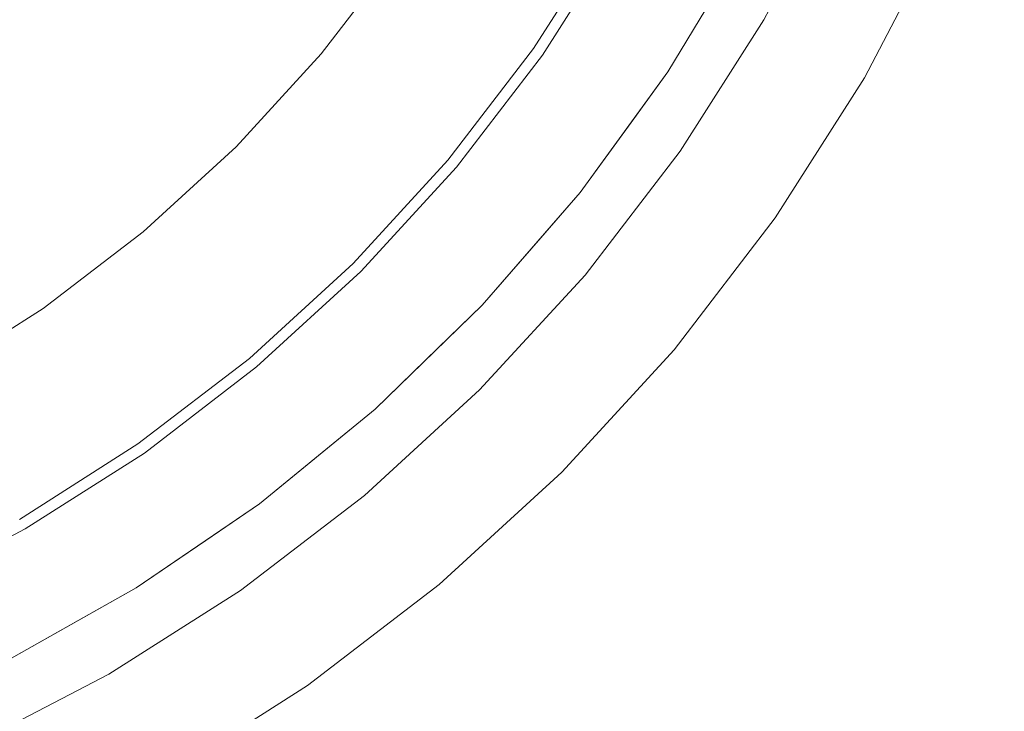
# Model space of a CAD drawing. Header units: millimetres. Extents: x -270 to 270, y -255 to 255.
# Tile 33 of 39: x 89 to 199, y -167 to -90. Entities that reach past the tile are written whole.
import ezdxf

# ---------------------------------------------------------------- set-up
doc = ezdxf.new("R2010")
doc.units = ezdxf.units.MM
doc.layers.add('LUCIDO_1', color=1, linetype='Continuous', lineweight=20, true_color=0xff0000)
doc.layers.add('Nessuna', color=7, linetype='Continuous', lineweight=9)

# ---------------------------------------------------------------- blocks, each defined once
blk = doc.blocks.new('Group')
at = {"layer": 'Nessuna', "color": 140, "linetype": 'Continuous', "lineweight": 9, "true_color": 0x00aaff, "transparency": 33554687}
for points, invisible_edges in [([(270, -255, 29.65), (270, 255, 29.65), (193.89, 10.96, 29.65), (193.38, -2.07, 29.65)], 10), ([(193.38, -2.07, 29.65), (191.47, -18.65, 29.65), (270, -255, 29.65)], 10), ([(155.85, -80.66, -80.31), (147.35, -94, -80.31), (40.75, -19.35, -89.65), (43.14, -15.59, -89.65)], 10), ([(270, -255, 29.65), (191.47, -18.65, 29.65), (188.15, -35.01, 29.65)], 9), ([(147.35, -94, -80.31), (137.73, -106.54, -80.31), (38.03, -22.89, -89.65), (40.75, -19.35, -89.65)], 10), ([(40.75, -19.35, -69.61), (38.03, -22.89, -69.61), (122.62, -93.86, -61.55), (131.19, -82.68, -61.55)], 10), ([(137.73, -106.54, -80.31), (127.05, -118.2, -80.31), (35.02, -26.17, -89.65), (38.03, -22.89, -89.65)], 10), ([(38.03, -22.89, -69.61), (35.02, -26.17, -69.61), (113.1, -104.25, -61.55), (122.62, -93.86, -61.55)], 10), ([(127.05, -118.2, -80.31), (115.39, -128.88, -80.31), (31.74, -29.19, -89.65), (35.02, -26.17, -89.65)], 10), ([(35.02, -26.17, -69.61), (31.74, -29.19, -69.61), (102.71, -113.77, -61.55), (113.1, -104.25, -61.55)], 10), ([(115.39, -128.88, -80.31), (102.85, -138.51, -80.31), (28.2, -31.9, -89.65), (31.74, -29.19, -89.65)], 10), ([(31.74, -29.19, -69.61), (28.2, -31.9, -69.61), (91.53, -122.35, -61.55), (102.71, -113.77, -61.55)], 10), ([(102.85, -138.51, -80.31), (89.51, -147, -80.31), (24.44, -34.3, -89.65), (28.2, -31.9, -89.65)], 10), ([(28.2, -31.9, -69.61), (24.44, -34.3, -69.61), (79.65, -129.92, -61.55), (91.53, -122.35, -61.55)], 10), ([(89.51, -147, -80.31), (75.49, -154.3, -80.31), (20.49, -36.35, -89.65), (24.44, -34.3, -89.65)], 10), ([(188.15, -35.01, 29.65), (183.44, -51.03, 29.65), (270, -255, 29.65)], 10), ([(270, -255, 29.65), (183.44, -51.03, 29.65), (177.37, -66.59, 29.65)], 9), ([(258, -243, 17.65), (191.93, -80.06, 17.65), (199.04, -62.89, 17.65)], 9), ([(270, -255, 29.65), (177.37, -66.59, 29.65), (170, -81.57, 29.65)], 9), ([(191.93, -80.06, 17.65), (183.35, -96.54, 17.65), (172.09, -90.04, -60.35), (180.15, -74.56, -60.35)], 10), ([(149.52, -77.01, -56.4), (141.37, -89.81, -56.4), (142.37, -90.51, -55.2), (150.58, -77.62, -55.2)], 15), ([(150.58, -77.62, -55.2), (142.37, -90.51, -55.2), (143.28, -91.15, -53.9), (151.55, -78.18, -53.9)], 15), ([(151.55, -78.18, -53.9), (143.28, -91.15, -53.9), (144.1, -91.72, -52.51), (152.41, -78.68, -52.51)], 15), ([(152.41, -78.68, -52.51), (144.1, -91.72, -52.51), (144.82, -92.22, -51.04), (153.17, -79.12, -51.04)], 15), ([(153.17, -79.12, -51.04), (144.82, -92.22, -51.04), (145.44, -92.66, -49.5), (153.82, -79.49, -49.5)], 15), ([(153.82, -79.49, -49.5), (145.44, -92.66, -49.5), (145.94, -93.01, -47.9), (154.36, -79.8, -47.9)], 15), ([(154.36, -79.8, -47.9), (145.94, -93.01, -47.9), (146.34, -93.28, -46.26), (154.77, -80.04, -46.26)], 11), ([(161.37, -95.86, 24.09), (154.77, -80.04, -46.26), (146.34, -93.28, -46.26)], 9), ([(161.37, -95.86, 24.09), (166.75, -86.95, 24.55), (154.77, -80.04, -46.26)], 10), ([(258, -243, 17.65), (183.35, -96.54, 17.65), (191.93, -80.06, 17.65)], 9), ([(157.29, -81.5, -80.14), (148.72, -94.95, -80.14), (147.35, -94, -80.31), (155.85, -80.66, -80.31)], 11), ([(158.72, -82.32, -79.83), (150.07, -95.9, -79.83), (148.72, -94.95, -80.14), (157.29, -81.5, -80.14)], 15), ([(160.12, -83.13, -79.38), (151.39, -96.82, -79.38), (150.07, -95.9, -79.83), (158.72, -82.32, -79.83)], 15), ([(166.75, -86.95, 24.55), (161.37, -95.86, 24.09), (161.37, -95.86, 29.65), (170, -81.57, 29.65)], 10), ([(270, -255, 29.65), (170, -81.57, 29.65), (161.37, -95.86, 29.65)], 9), ([(131.19, -82.68, -61.55), (122.62, -93.86, -61.55), (123.92, -94.96, -61.39), (132.59, -83.66, -61.39)], 14), ([(161.48, -83.91, -78.79), (152.68, -97.72, -78.79), (151.39, -96.82, -79.38), (160.12, -83.13, -79.38)], 15), ([(132.59, -83.66, -61.39), (123.92, -94.96, -61.39), (125.21, -96.04, -61.08), (133.97, -84.63, -61.08)], 15), ([(133.97, -84.63, -61.08), (125.21, -96.04, -61.08), (126.48, -97.1, -60.63), (135.33, -85.57, -60.63)], 15), ([(162.79, -84.67, -78.08), (153.92, -98.59, -78.08), (152.68, -97.72, -78.79), (161.48, -83.91, -78.79)], 15), ([(164.05, -85.4, -77.24), (155.11, -99.43, -77.24), (153.92, -98.59, -78.08), (162.79, -84.67, -78.08)], 15), ([(135.33, -85.57, -60.63), (126.48, -97.1, -60.63), (127.71, -98.14, -60.04), (136.64, -86.5, -60.04)], 15), ([(165.24, -86.08, -76.29), (156.24, -100.22, -76.29), (155.11, -99.43, -77.24), (164.05, -85.4, -77.24)], 15), ([(136.64, -86.5, -60.04), (127.71, -98.14, -60.04), (128.9, -99.13, -59.32), (137.92, -87.39, -59.32)], 15), ([(166.36, -86.73, -75.22), (157.29, -100.96, -75.22), (156.24, -100.22, -76.29), (165.24, -86.08, -76.29)], 15), ([(167.4, -87.33, -74.05), (158.28, -101.64, -74.05), (157.29, -100.96, -75.22), (166.36, -86.73, -75.22)], 15), ([(137.92, -87.39, -59.32), (128.9, -99.13, -59.32), (130.04, -100.09, -58.47), (139.13, -88.24, -58.47)], 15), ([(168.34, -87.88, -72.78), (159.17, -102.27, -72.78), (158.28, -101.64, -74.05), (167.4, -87.33, -74.05)], 15), ([(169.2, -88.37, -71.42), (159.98, -102.84, -71.42), (159.17, -102.27, -72.78), (168.34, -87.88, -72.78)], 15), ([(139.13, -88.24, -58.47), (130.04, -100.09, -58.47), (131.12, -100.99, -57.49), (140.29, -89.05, -57.49)], 15), ([(140.29, -89.05, -57.49), (131.12, -100.99, -57.49), (132.13, -101.84, -56.4), (141.37, -89.81, -56.4)], 15), ([(169.95, -88.8, -69.99), (160.69, -103.34, -69.99), (159.98, -102.84, -71.42), (169.2, -88.37, -71.42)], 15), ([(170.6, -89.18, -68.49), (161.3, -103.76, -68.49), (160.69, -103.34, -69.99), (169.95, -88.8, -69.99)], 15), ([(141.37, -89.81, -56.4), (132.13, -101.84, -56.4), (133.07, -102.63, -55.2), (142.37, -90.51, -55.2)], 15), ([(171.13, -89.48, -66.93), (161.81, -104.12, -66.93), (161.3, -103.76, -68.49), (170.6, -89.18, -68.49)], 15), ([(171.55, -89.73, -65.33), (162.2, -104.4, -65.33), (161.81, -104.12, -66.93), (171.13, -89.48, -66.93)], 15), ([(171.85, -89.9, -63.69), (162.49, -104.6, -63.69), (162.2, -104.4, -65.33), (171.55, -89.73, -65.33)], 15), ([(172.03, -90.01, -62.03), (162.66, -104.72, -62.03), (162.49, -104.6, -63.69), (171.85, -89.9, -63.69)], 15), ([(172.09, -90.04, -60.35), (162.72, -104.76, -60.35), (162.66, -104.72, -62.03), (172.03, -90.01, -62.03)], 14), ([(183.35, -96.54, 17.65), (173.37, -112.21, 17.65), (162.72, -104.76, -60.35), (172.09, -90.04, -60.35)], 10), ([(142.37, -90.51, -55.2), (133.07, -102.63, -55.2), (133.92, -103.35, -53.9), (143.28, -91.15, -53.9)], 15), ([(143.28, -91.15, -53.9), (133.92, -103.35, -53.9), (134.69, -103.99, -52.51), (144.1, -91.72, -52.51)], 15), ([(144.1, -91.72, -52.51), (134.69, -103.99, -52.51), (135.36, -104.55, -51.04), (144.82, -92.22, -51.04)], 15), ([(144.82, -92.22, -51.04), (135.36, -104.55, -51.04), (135.94, -105.04, -49.5), (145.44, -92.66, -49.5)], 15), ([(145.44, -92.66, -49.5), (135.94, -105.04, -49.5), (136.41, -105.43, -47.9), (145.94, -93.01, -47.9)], 15), ([(145.94, -93.01, -47.9), (136.41, -105.43, -47.9), (136.78, -105.74, -46.26), (146.34, -93.28, -46.26)], 11), ([(151.55, -109.36, 23.38), (146.34, -93.28, -46.26), (136.78, -105.74, -46.26)], 9), ([(146.34, -93.28, -46.26), (157.54, -101.13, 23.81), (161.37, -95.86, 24.09)], 9), ([(151.55, -109.36, 23.38), (157.54, -101.13, 23.81), (146.34, -93.28, -46.26)], 10), ([(122.62, -93.86, -61.55), (113.1, -104.25, -61.55), (114.3, -105.46, -61.39), (123.92, -94.96, -61.39)], 14), ([(148.72, -94.95, -80.14), (139.01, -107.61, -80.14), (137.73, -106.54, -80.31), (147.35, -94, -80.31)], 11), ([(123.92, -94.96, -61.39), (114.3, -105.46, -61.39), (115.5, -106.65, -61.08), (125.21, -96.04, -61.08)], 15), ([(150.07, -95.9, -79.83), (140.27, -108.67, -79.83), (139.01, -107.61, -80.14), (148.72, -94.95, -80.14)], 15), ([(125.21, -96.04, -61.08), (115.5, -106.65, -61.08), (116.66, -107.82, -60.63), (126.48, -97.1, -60.63)], 15), ([(151.39, -96.82, -79.38), (141.5, -109.71, -79.38), (140.27, -108.67, -79.83), (150.07, -95.9, -79.83)], 15), ([(152.68, -97.72, -78.79), (142.71, -110.72, -78.79), (141.5, -109.71, -79.38), (151.39, -96.82, -79.38)], 15), ([(157.54, -101.13, 23.81), (151.55, -109.36, 23.38), (151.55, -109.36, 29.65), (161.37, -95.86, 29.65)], 10), ([(161.37, -95.86, 29.65), (151.55, -109.36, 29.65), (270, -255, 29.65)], 10), ([(161.37, -95.86, 29.65), (161.37, -95.86, 24.09), (157.54, -101.13, 23.81)], 9), ([(173.37, -112.21, 17.65), (183.35, -96.54, 17.65), (258, -243, 17.65)], 10), ([(126.48, -97.1, -60.63), (116.66, -107.82, -60.63), (117.8, -108.95, -60.04), (127.71, -98.14, -60.04)], 15), ([(153.92, -98.59, -78.08), (143.87, -111.69, -78.08), (142.71, -110.72, -78.79), (152.68, -97.72, -78.79)], 15), ([(127.71, -98.14, -60.04), (117.8, -108.95, -60.04), (118.9, -110.05, -59.32), (128.9, -99.13, -59.32)], 15), ([(155.11, -99.43, -77.24), (144.98, -112.63, -77.24), (143.87, -111.69, -78.08), (153.92, -98.59, -78.08)], 15), ([(128.9, -99.13, -59.32), (118.9, -110.05, -59.32), (119.95, -111.1, -58.47), (130.04, -100.09, -58.47)], 15), ([(130.04, -100.09, -58.47), (119.95, -111.1, -58.47), (120.95, -112.1, -57.49), (131.12, -100.99, -57.49)], 15), ([(156.24, -100.22, -76.29), (146.04, -113.51, -76.29), (144.98, -112.63, -77.24), (155.11, -99.43, -77.24)], 15), ([(131.12, -100.99, -57.49), (120.95, -112.1, -57.49), (121.88, -113.03, -56.4), (132.13, -101.84, -56.4)], 15), ([(157.29, -100.96, -75.22), (147.02, -114.34, -75.22), (146.04, -113.51, -76.29), (156.24, -100.22, -76.29)], 15), ([(158.28, -101.64, -74.05), (147.94, -115.11, -74.05), (147.02, -114.34, -75.22), (157.29, -100.96, -75.22)], 15), ([(132.13, -101.84, -56.4), (121.88, -113.03, -56.4), (122.74, -113.89, -55.2), (133.07, -102.63, -55.2)], 15), ([(159.17, -102.27, -72.78), (148.78, -115.82, -72.78), (147.94, -115.11, -74.05), (158.28, -101.64, -74.05)], 15), ([(159.98, -102.84, -71.42), (149.54, -116.45, -71.42), (148.78, -115.82, -72.78), (159.17, -102.27, -72.78)], 15), ([(133.07, -102.63, -55.2), (122.74, -113.89, -55.2), (123.53, -114.68, -53.9), (133.92, -103.35, -53.9)], 15), ([(133.92, -103.35, -53.9), (123.53, -114.68, -53.9), (124.24, -115.39, -52.51), (134.69, -103.99, -52.51)], 15), ([(160.69, -103.34, -69.99), (150.2, -117.01, -69.99), (149.54, -116.45, -71.42), (159.98, -102.84, -71.42)], 15), ([(161.3, -103.76, -68.49), (150.77, -117.49, -68.49), (150.2, -117.01, -69.99), (160.69, -103.34, -69.99)], 15), ([(113.1, -104.25, -61.55), (102.71, -113.77, -61.55), (103.81, -115.07, -61.39), (114.3, -105.46, -61.39)], 14), ([(134.69, -103.99, -52.51), (124.24, -115.39, -52.51), (124.86, -116.01, -51.04), (135.36, -104.55, -51.04)], 15), ([(135.36, -104.55, -51.04), (124.86, -116.01, -51.04), (125.39, -116.54, -49.5), (135.94, -105.04, -49.5)], 15), ([(161.81, -104.12, -66.93), (151.25, -117.88, -66.93), (150.77, -117.49, -68.49), (161.3, -103.76, -68.49)], 15), ([(162.2, -104.4, -65.33), (151.62, -118.19, -65.33), (151.25, -117.88, -66.93), (161.81, -104.12, -66.93)], 15), ([(162.49, -104.6, -63.69), (151.88, -118.42, -63.69), (151.62, -118.19, -65.33), (162.2, -104.4, -65.33)], 15), ([(114.3, -105.46, -61.39), (103.81, -115.07, -61.39), (104.89, -116.37, -61.08), (115.5, -106.65, -61.08)], 15), ([(135.94, -105.04, -49.5), (125.39, -116.54, -49.5), (125.83, -116.98, -47.9), (136.41, -105.43, -47.9)], 15), ([(136.41, -105.43, -47.9), (125.83, -116.98, -47.9), (126.17, -117.32, -46.26), (136.78, -105.74, -46.26)], 11), ([(162.66, -104.72, -62.03), (152.04, -118.55, -62.03), (151.88, -118.42, -63.69), (162.49, -104.6, -63.69)], 15), ([(162.72, -104.76, -60.35), (152.1, -118.6, -60.35), (152.04, -118.55, -62.03), (162.66, -104.72, -62.03)], 14), ([(173.37, -112.21, 17.65), (162.06, -126.95, 17.65), (152.1, -118.6, -60.35), (162.72, -104.76, -60.35)], 10), ([(115.5, -106.65, -61.08), (104.89, -116.37, -61.08), (105.95, -117.63, -60.63), (116.66, -107.82, -60.63)], 15), ([(140.61, -121.98, 22.72), (136.78, -105.74, -46.26), (126.17, -117.32, -46.26)], 9), ([(139.01, -107.61, -80.14), (128.23, -119.38, -80.14), (127.05, -118.2, -80.31), (137.73, -106.54, -80.31)], 11), ([(136.78, -105.74, -46.26), (147.15, -114.44, 23.12), (151.55, -109.36, 23.38)], 9), ([(140.61, -121.98, 22.72), (147.15, -114.44, 23.12), (136.78, -105.74, -46.26)], 10), ([(116.66, -107.82, -60.63), (105.95, -117.63, -60.63), (106.99, -118.86, -60.04), (117.8, -108.95, -60.04)], 15), ([(140.27, -108.67, -79.83), (129.39, -120.54, -79.83), (128.23, -119.38, -80.14), (139.01, -107.61, -80.14)], 15), ([(117.8, -108.95, -60.04), (106.99, -118.86, -60.04), (107.98, -120.05, -59.32), (118.9, -110.05, -59.32)], 15), ([(141.5, -109.71, -79.38), (130.53, -121.68, -79.38), (129.39, -120.54, -79.83), (140.27, -108.67, -79.83)], 15), ([(118.9, -110.05, -59.32), (107.98, -120.05, -59.32), (108.94, -121.19, -58.47), (119.95, -111.1, -58.47)], 15), ([(142.71, -110.72, -78.79), (131.64, -122.79, -78.79), (130.53, -121.68, -79.38), (141.5, -109.71, -79.38)], 15), ([(147.15, -114.44, 23.12), (140.61, -121.98, 22.72), (140.61, -121.98, 29.65), (151.55, -109.36, 29.65)], 10), ([(151.55, -109.36, 29.65), (140.61, -121.98, 29.65), (270, -255, 29.65)], 10), ([(151.55, -109.36, 29.65), (151.55, -109.36, 23.38), (147.15, -114.44, 23.12)], 9), ([(119.95, -111.1, -58.47), (108.94, -121.19, -58.47), (109.84, -122.27, -57.49), (120.95, -112.1, -57.49)], 15), ([(143.87, -111.69, -78.08), (132.71, -123.87, -78.08), (131.64, -122.79, -78.79), (142.71, -110.72, -78.79)], 15), ([(120.95, -112.1, -57.49), (109.84, -122.27, -57.49), (110.69, -123.28, -56.4), (121.88, -113.03, -56.4)], 15), ([(144.98, -112.63, -77.24), (133.74, -124.89, -77.24), (132.71, -123.87, -78.08), (143.87, -111.69, -78.08)], 15), ([(162.06, -126.95, 17.65), (173.37, -112.21, 17.65), (258, -243, 17.65)], 10), ([(121.88, -113.03, -56.4), (110.69, -123.28, -56.4), (111.48, -124.22, -55.2), (122.74, -113.89, -55.2)], 15), ([(146.04, -113.51, -76.29), (134.71, -125.87, -76.29), (133.74, -124.89, -77.24), (144.98, -112.63, -77.24)], 15), ([(102.71, -113.77, -61.55), (91.53, -122.35, -61.55), (92.51, -123.74, -61.39), (103.81, -115.07, -61.39)], 14), ([(122.74, -113.89, -55.2), (111.48, -124.22, -55.2), (112.19, -125.07, -53.9), (123.53, -114.68, -53.9)], 15), ([(147.02, -114.34, -75.22), (135.63, -126.78, -75.22), (134.71, -125.87, -76.29), (146.04, -113.51, -76.29)], 15), ([(147.94, -115.11, -74.05), (136.47, -127.63, -74.05), (135.63, -126.78, -75.22), (147.02, -114.34, -75.22)], 15), ([(103.81, -115.07, -61.39), (92.51, -123.74, -61.39), (93.48, -125.12, -61.08), (104.89, -116.37, -61.08)], 15), ([(123.53, -114.68, -53.9), (112.19, -125.07, -53.9), (112.84, -125.84, -52.51), (124.24, -115.39, -52.51)], 15), ([(124.24, -115.39, -52.51), (112.84, -125.84, -52.51), (113.4, -126.51, -51.04), (124.86, -116.01, -51.04)], 15), ([(148.78, -115.82, -72.78), (137.25, -128.4, -72.78), (136.47, -127.63, -74.05), (147.94, -115.11, -74.05)], 15), ([(104.89, -116.37, -61.08), (93.48, -125.12, -61.08), (94.42, -126.48, -60.63), (105.95, -117.63, -60.63)], 15), ([(124.86, -116.01, -51.04), (113.4, -126.51, -51.04), (113.89, -127.09, -49.5), (125.39, -116.54, -49.5)], 15), ([(125.39, -116.54, -49.5), (113.89, -127.09, -49.5), (114.28, -127.56, -47.9), (125.83, -116.98, -47.9)], 15), ([(149.54, -116.45, -71.42), (137.95, -129.1, -71.42), (137.25, -128.4, -72.78), (148.78, -115.82, -72.78)], 15), ([(150.2, -117.01, -69.99), (138.56, -129.71, -69.99), (137.95, -129.1, -71.42), (149.54, -116.45, -71.42)], 15), ([(105.95, -117.63, -60.63), (94.42, -126.48, -60.63), (95.35, -127.8, -60.04), (106.99, -118.86, -60.04)], 15), ([(125.83, -116.98, -47.9), (114.28, -127.56, -47.9), (114.59, -127.93, -46.26), (126.17, -117.32, -46.26)], 11), ([(128.64, -133.61, 22.12), (126.17, -117.32, -46.26), (114.59, -127.93, -46.26)], 9), ([(126.17, -117.32, -46.26), (135.65, -126.8, 22.47), (140.61, -121.98, 22.72)], 9), ([(128.64, -133.61, 22.12), (135.65, -126.8, 22.47), (126.17, -117.32, -46.26)], 10), ([(150.77, -117.49, -68.49), (139.09, -130.24, -68.49), (138.56, -129.71, -69.99), (150.2, -117.01, -69.99)], 15), ([(151.25, -117.88, -66.93), (139.52, -130.68, -66.93), (139.09, -130.24, -68.49), (150.77, -117.49, -68.49)], 15), ([(128.23, -119.38, -80.14), (116.46, -130.16, -80.14), (115.39, -128.88, -80.31), (127.05, -118.2, -80.31)], 11), ([(151.62, -118.19, -65.33), (139.87, -131.02, -65.33), (139.52, -130.68, -66.93), (151.25, -117.88, -66.93)], 15), ([(151.88, -118.42, -63.69), (140.11, -131.26, -63.69), (139.87, -131.02, -65.33), (151.62, -118.19, -65.33)], 15), ([(152.04, -118.55, -62.03), (140.26, -131.41, -62.03), (140.11, -131.26, -63.69), (151.88, -118.42, -63.69)], 15), ([(152.1, -118.6, -60.35), (140.31, -131.46, -60.35), (140.26, -131.41, -62.03), (152.04, -118.55, -62.03)], 14), ([(162.06, -126.95, 17.65), (149.5, -140.65, 17.65), (140.31, -131.46, -60.35), (152.1, -118.6, -60.35)], 10), ([(106.99, -118.86, -60.04), (95.35, -127.8, -60.04), (96.24, -129.07, -59.32), (107.98, -120.05, -59.32)], 15), ([(129.39, -120.54, -79.83), (117.52, -131.42, -79.83), (116.46, -130.16, -80.14), (128.23, -119.38, -80.14)], 15), ([(107.98, -120.05, -59.32), (96.24, -129.07, -59.32), (97.09, -130.28, -58.47), (108.94, -121.19, -58.47)], 15), ([(130.53, -121.68, -79.38), (118.56, -132.65, -79.38), (117.52, -131.42, -79.83), (129.39, -120.54, -79.83)], 15), ([(108.94, -121.19, -58.47), (97.09, -130.28, -58.47), (97.9, -131.44, -57.49), (109.84, -122.27, -57.49)], 15), ([(131.64, -122.79, -78.79), (119.57, -133.86, -78.79), (118.56, -132.65, -79.38), (130.53, -121.68, -79.38)], 15), ([(135.65, -126.8, 22.47), (128.64, -133.61, 22.12), (128.64, -133.61, 29.65), (140.61, -121.98, 29.65)], 10), ([(140.61, -121.98, 29.65), (128.64, -133.61, 29.65), (270, -255, 29.65)], 10), ([(140.61, -121.98, 29.65), (140.61, -121.98, 22.72), (135.65, -126.8, 22.47)], 9), ([(91.53, -122.35, -61.55), (79.65, -129.92, -61.55), (80.5, -131.39, -61.39), (92.51, -123.74, -61.39)], 14), ([(109.84, -122.27, -57.49), (97.9, -131.44, -57.49), (98.65, -132.52, -56.4), (110.69, -123.28, -56.4)], 15), ([(132.71, -123.87, -78.08), (120.54, -135.02, -78.08), (119.57, -133.86, -78.79), (131.64, -122.79, -78.79)], 15), ([(92.51, -123.74, -61.39), (80.5, -131.39, -61.39), (81.34, -132.85, -61.08), (93.48, -125.12, -61.08)], 15), ([(110.69, -123.28, -56.4), (98.65, -132.52, -56.4), (99.35, -133.52, -55.2), (111.48, -124.22, -55.2)], 15), ([(111.48, -124.22, -55.2), (99.35, -133.52, -55.2), (99.99, -134.43, -53.9), (112.19, -125.07, -53.9)], 15), ([(133.74, -124.89, -77.24), (121.47, -136.13, -77.24), (120.54, -135.02, -78.08), (132.71, -123.87, -78.08)], 15), ([(93.48, -125.12, -61.08), (81.34, -132.85, -61.08), (82.17, -134.28, -60.63), (94.42, -126.48, -60.63)], 15), ([(112.19, -125.07, -53.9), (99.99, -134.43, -53.9), (100.57, -135.25, -52.51), (112.84, -125.84, -52.51)], 15), ([(134.71, -125.87, -76.29), (122.36, -137.19, -76.29), (121.47, -136.13, -77.24), (133.74, -124.89, -77.24)], 15), ([(94.42, -126.48, -60.63), (82.17, -134.28, -60.63), (82.97, -135.68, -60.04), (95.35, -127.8, -60.04)], 15), ([(112.84, -125.84, -52.51), (100.57, -135.25, -52.51), (101.07, -135.97, -51.04), (113.4, -126.51, -51.04)], 15), ([(113.4, -126.51, -51.04), (101.07, -135.97, -51.04), (101.5, -136.59, -49.5), (113.89, -127.09, -49.5)], 15), ([(135.63, -126.78, -75.22), (123.19, -138.18, -75.22), (122.36, -137.19, -76.29), (134.71, -125.87, -76.29)], 15), ([(113.89, -127.09, -49.5), (101.5, -136.59, -49.5), (101.86, -137.1, -47.9), (114.28, -127.56, -47.9)], 15), ([(114.28, -127.56, -47.9), (101.86, -137.1, -47.9), (102.13, -137.49, -46.26), (114.59, -127.93, -46.26)], 11), ([(136.47, -127.63, -74.05), (123.96, -139.09, -74.05), (123.19, -138.18, -75.22), (135.63, -126.78, -75.22)], 15), ([(137.25, -128.4, -72.78), (124.66, -139.93, -72.78), (123.96, -139.09, -74.05), (136.47, -127.63, -74.05)], 15), ([(258, -243, 17.65), (149.5, -140.65, 17.65), (162.06, -126.95, 17.65)], 9), ([(95.35, -127.8, -60.04), (82.97, -135.68, -60.04), (83.75, -137.02, -59.32), (96.24, -129.07, -59.32)], 15), ([(115.71, -144.18, 21.56), (114.59, -127.93, -46.26), (102.13, -137.49, -46.26)], 9), ([(114.59, -127.93, -46.26), (123.14, -138.11, 21.88), (128.64, -133.61, 22.12)], 9), ([(115.71, -144.18, 21.56), (123.14, -138.11, 21.88), (114.59, -127.93, -46.26)], 10), ([(137.95, -129.1, -71.42), (125.3, -140.69, -71.42), (124.66, -139.93, -72.78), (137.25, -128.4, -72.78)], 15), ([(96.24, -129.07, -59.32), (83.75, -137.02, -59.32), (84.49, -138.31, -58.47), (97.09, -130.28, -58.47)], 15), ([(116.46, -130.16, -80.14), (103.8, -139.87, -80.14), (102.85, -138.51, -80.31), (115.39, -128.88, -80.31)], 11), ([(138.56, -129.71, -69.99), (125.86, -141.35, -69.99), (125.3, -140.69, -71.42), (137.95, -129.1, -71.42)], 15), ([(139.09, -130.24, -68.49), (126.33, -141.92, -68.49), (125.86, -141.35, -69.99), (138.56, -129.71, -69.99)], 15), ([(97.09, -130.28, -58.47), (84.49, -138.31, -58.47), (85.2, -139.53, -57.49), (97.9, -131.44, -57.49)], 15), ([(117.52, -131.42, -79.83), (104.75, -141.22, -79.83), (103.8, -139.87, -80.14), (116.46, -130.16, -80.14)], 15), ([(139.52, -130.68, -66.93), (126.73, -142.4, -66.93), (126.33, -141.92, -68.49), (139.09, -130.24, -68.49)], 15), ([(139.87, -131.02, -65.33), (127.04, -142.77, -65.33), (126.73, -142.4, -66.93), (139.52, -130.68, -66.93)], 15), ([(97.9, -131.44, -57.49), (85.2, -139.53, -57.49), (85.86, -140.67, -56.4), (98.65, -132.52, -56.4)], 15), ([(118.56, -132.65, -79.38), (105.67, -142.54, -79.38), (104.75, -141.22, -79.83), (117.52, -131.42, -79.83)], 15), ([(140.11, -131.26, -63.69), (127.27, -143.04, -63.69), (127.04, -142.77, -65.33), (139.87, -131.02, -65.33)], 15), ([(140.26, -131.41, -62.03), (127.4, -143.2, -62.03), (127.27, -143.04, -63.69), (140.11, -131.26, -63.69)], 15), ([(140.31, -131.46, -60.35), (127.45, -143.25, -60.35), (127.4, -143.2, -62.03), (140.26, -131.41, -62.03)], 14), ([(149.5, -140.65, 17.65), (135.8, -153.21, 17.65), (127.45, -143.25, -60.35), (140.31, -131.46, -60.35)], 10), ([(98.65, -132.52, -56.4), (85.86, -140.67, -56.4), (86.47, -141.73, -55.2), (99.35, -133.52, -55.2)], 15), ([(119.57, -133.86, -78.79), (106.57, -143.83, -78.79), (105.67, -142.54, -79.38), (118.56, -132.65, -79.38)], 15), ([(99.35, -133.52, -55.2), (86.47, -141.73, -55.2), (87.03, -142.7, -53.9), (99.99, -134.43, -53.9)], 15), ([(120.54, -135.02, -78.08), (107.44, -145.07, -78.08), (106.57, -143.83, -78.79), (119.57, -133.86, -78.79)], 15), ([(123.14, -138.11, 21.88), (115.71, -144.18, 21.56), (115.71, -144.18, 29.65), (128.64, -133.61, 29.65)], 10), ([(270, -255, 29.65), (128.64, -133.61, 29.65), (115.71, -144.18, 29.65)], 9), ([(128.64, -133.61, 29.65), (128.64, -133.61, 22.12), (123.14, -138.11, 21.88)], 9), ([(99.99, -134.43, -53.9), (87.03, -142.7, -53.9), (87.53, -143.56, -52.51), (100.57, -135.25, -52.51)], 15), ([(100.57, -135.25, -52.51), (87.53, -143.56, -52.51), (87.97, -144.33, -51.04), (101.07, -135.97, -51.04)], 15), ([(121.47, -136.13, -77.24), (108.28, -146.26, -77.24), (107.44, -145.07, -78.08), (120.54, -135.02, -78.08)], 15), ([(101.07, -135.97, -51.04), (87.97, -144.33, -51.04), (88.34, -144.98, -49.5), (101.5, -136.59, -49.5)], 15), ([(122.36, -137.19, -76.29), (109.07, -147.39, -76.29), (108.28, -146.26, -77.24), (121.47, -136.13, -77.24)], 15), ([(101.5, -136.59, -49.5), (88.34, -144.98, -49.5), (88.65, -145.51, -47.9), (101.86, -137.1, -47.9)], 15), ([(101.86, -137.1, -47.9), (88.65, -145.51, -47.9), (88.89, -145.93, -46.26), (102.13, -137.49, -46.26)], 11), ([(101.93, -153.6, 21.07), (102.13, -137.49, -46.26), (88.89, -145.93, -46.26)], 9), ([(101.93, -153.6, 21.07), (109.7, -148.29, 21.35), (102.13, -137.49, -46.26)], 10), ([(102.13, -137.49, -46.26), (109.7, -148.29, 21.35), (115.71, -144.18, 21.56)], 9), ([(123.19, -138.18, -75.22), (109.81, -148.45, -75.22), (109.07, -147.39, -76.29), (122.36, -137.19, -76.29)], 15), ([(103.8, -139.87, -80.14), (90.34, -148.44, -80.14), (89.51, -147, -80.31), (102.85, -138.51, -80.31)], 11), ([(123.96, -139.09, -74.05), (110.49, -149.43, -74.05), (109.81, -148.45, -75.22), (123.19, -138.18, -75.22)], 15), ([(124.66, -139.93, -72.78), (111.12, -150.32, -72.78), (110.49, -149.43, -74.05), (123.96, -139.09, -74.05)], 15), ([(104.75, -141.22, -79.83), (91.17, -149.87, -79.83), (90.34, -148.44, -80.14), (103.8, -139.87, -80.14)], 15), ([(125.3, -140.69, -71.42), (111.69, -151.13, -71.42), (111.12, -150.32, -72.78), (124.66, -139.93, -72.78)], 15), ([(125.86, -141.35, -69.99), (112.18, -151.84, -69.99), (111.69, -151.13, -71.42), (125.3, -140.69, -71.42)], 15), ([(135.8, -153.21, 17.65), (149.5, -140.65, 17.65), (258, -243, 17.65)], 10), ([(105.67, -142.54, -79.38), (91.97, -151.27, -79.38), (91.17, -149.87, -79.83), (104.75, -141.22, -79.83)], 15), ([(126.33, -141.92, -68.49), (112.61, -152.45, -68.49), (112.18, -151.84, -69.99), (125.86, -141.35, -69.99)], 15), ([(126.73, -142.4, -66.93), (112.97, -152.96, -66.93), (112.61, -152.45, -68.49), (126.33, -141.92, -68.49)], 15), ([(106.57, -143.83, -78.79), (92.76, -152.63, -78.79), (91.97, -151.27, -79.38), (105.67, -142.54, -79.38)], 15), ([(127.04, -142.77, -65.33), (113.24, -153.36, -65.33), (112.97, -152.96, -66.93), (126.73, -142.4, -66.93)], 15), ([(127.27, -143.04, -63.69), (113.44, -153.64, -63.69), (113.24, -153.36, -65.33), (127.04, -142.77, -65.33)], 15), ([(127.4, -143.2, -62.03), (113.56, -153.81, -62.03), (113.44, -153.64, -63.69), (127.27, -143.04, -63.69)], 15), ([(107.44, -145.07, -78.08), (93.52, -153.94, -78.08), (92.76, -152.63, -78.79), (106.57, -143.83, -78.79)], 15), ([(109.7, -148.29, 21.35), (101.93, -153.6, 21.07), (101.93, -153.6, 29.65), (115.71, -144.18, 29.65)], 10), ([(115.71, -144.18, 29.65), (101.93, -153.6, 29.65), (270, -255, 29.65)], 10), ([(115.71, -144.18, 29.65), (115.71, -144.18, 21.56), (109.7, -148.29, 21.35)], 9), ([(127.45, -143.25, -60.35), (113.6, -153.87, -60.35), (113.56, -153.81, -62.03), (127.4, -143.2, -62.03)], 14), ([(135.8, -153.21, 17.65), (121.06, -164.52, 17.65), (113.6, -153.87, -60.35), (127.45, -143.25, -60.35)], 10), ([(108.28, -146.26, -77.24), (94.24, -155.2, -77.24), (93.52, -153.94, -78.08), (107.44, -145.07, -78.08)], 15), ([(87.39, -161.8, 20.64), (95.44, -157.26, 20.88), (88.89, -145.93, -46.26)], 10), ([(88.89, -145.93, -46.26), (95.44, -157.26, 20.88), (101.93, -153.6, 21.07)], 9), ([(109.07, -147.39, -76.29), (94.93, -156.39, -76.29), (94.24, -155.2, -77.24), (108.28, -146.26, -77.24)], 15), ([(90.34, -148.44, -80.14), (76.19, -155.81, -80.14), (75.49, -154.3, -80.31), (89.51, -147, -80.31)], 11), ([(109.81, -148.45, -75.22), (95.58, -157.51, -75.22), (94.93, -156.39, -76.29), (109.07, -147.39, -76.29)], 15), ([(91.17, -149.87, -79.83), (76.89, -157.3, -79.83), (76.19, -155.81, -80.14), (90.34, -148.44, -80.14)], 15), ([(110.49, -149.43, -74.05), (96.18, -158.55, -74.05), (95.58, -157.51, -75.22), (109.81, -148.45, -75.22)], 15), ([(111.12, -150.32, -72.78), (96.72, -159.5, -72.78), (96.18, -158.55, -74.05), (110.49, -149.43, -74.05)], 15), ([(91.97, -151.27, -79.38), (77.57, -158.77, -79.38), (76.89, -157.3, -79.83), (91.17, -149.87, -79.83)], 15), ([(111.69, -151.13, -71.42), (97.22, -160.35, -71.42), (96.72, -159.5, -72.78), (111.12, -150.32, -72.78)], 15), ([(92.76, -152.63, -78.79), (78.23, -160.19, -78.79), (77.57, -158.77, -79.38), (91.97, -151.27, -79.38)], 15), ([(112.18, -151.84, -69.99), (97.65, -161.1, -69.99), (97.22, -160.35, -71.42), (111.69, -151.13, -71.42)], 15), ([(112.61, -152.45, -68.49), (98.02, -161.75, -68.49), (97.65, -161.1, -69.99), (112.18, -151.84, -69.99)], 15), ([(93.52, -153.94, -78.08), (78.87, -161.57, -78.08), (78.23, -160.19, -78.79), (92.76, -152.63, -78.79)], 15), ([(112.97, -152.96, -66.93), (98.33, -162.28, -66.93), (98.02, -161.75, -68.49), (112.61, -152.45, -68.49)], 15), ([(113.24, -153.36, -65.33), (98.58, -162.7, -65.33), (98.33, -162.28, -66.93), (112.97, -152.96, -66.93)], 15), ([(94.24, -155.2, -77.24), (79.49, -162.88, -77.24), (78.87, -161.57, -78.08), (93.52, -153.94, -78.08)], 15), ([(95.44, -157.26, 20.88), (87.39, -161.8, 20.64), (87.39, -161.8, 29.65), (101.93, -153.6, 29.65)], 10), ([(101.93, -153.6, 29.65), (87.39, -161.8, 29.65), (270, -255, 29.65)], 10), ([(101.93, -153.6, 29.65), (101.93, -153.6, 21.07), (95.44, -157.26, 20.88)], 9), ([(113.44, -153.64, -63.69), (98.75, -163, -63.69), (98.58, -162.7, -65.33), (113.24, -153.36, -65.33)], 15), ([(113.56, -153.81, -62.03), (98.85, -163.19, -62.03), (98.75, -163, -63.69), (113.44, -153.64, -63.69)], 15), ([(113.6, -153.87, -60.35), (98.89, -163.25, -60.35), (98.85, -163.19, -62.03), (113.56, -153.81, -62.03)], 14), ([(121.06, -164.52, 17.65), (105.39, -174.5, 17.65), (98.89, -163.25, -60.35), (113.6, -153.87, -60.35)], 10), ([(121.06, -164.52, 17.65), (135.8, -153.21, 17.65), (258, -243, 17.65)], 10), ([(94.93, -156.39, -76.29), (80.07, -164.13, -76.29), (79.49, -162.88, -77.24), (94.24, -155.2, -77.24)], 15), ([(95.58, -157.51, -75.22), (80.61, -165.3, -75.22), (80.07, -164.13, -76.29), (94.93, -156.39, -76.29)], 15), ([(96.18, -158.55, -74.05), (81.12, -166.39, -74.05), (80.61, -165.3, -75.22), (95.58, -157.51, -75.22)], 15), ([(96.72, -159.5, -72.78), (81.58, -167.38, -72.78), (81.12, -166.39, -74.05), (96.18, -158.55, -74.05)], 15), ([(97.22, -160.35, -71.42), (82, -168.27, -71.42), (81.58, -167.38, -72.78), (96.72, -159.5, -72.78)], 15), ([(97.65, -161.1, -69.99), (82.37, -169.06, -69.99), (82, -168.27, -71.42), (97.22, -160.35, -71.42)], 15), ([(98.02, -161.75, -68.49), (82.68, -169.73, -68.49), (82.37, -169.06, -69.99), (97.65, -161.1, -69.99)], 15), ([(98.33, -162.28, -66.93), (82.94, -170.29, -66.93), (82.68, -169.73, -68.49), (98.02, -161.75, -68.49)], 15), ([(270, -255, 29.65), (87.39, -161.8, 29.65), (72.2, -168.74, 29.65)], 9), ([(98.58, -162.7, -65.33), (83.15, -170.73, -65.33), (82.94, -170.29, -66.93), (98.33, -162.28, -66.93)], 15), ([(98.75, -163, -63.69), (83.29, -171.05, -63.69), (83.15, -170.73, -65.33), (98.58, -162.7, -65.33)], 15), ([(98.85, -163.19, -62.03), (83.38, -171.24, -62.03), (83.29, -171.05, -63.69), (98.75, -163, -63.69)], 15), ([(98.89, -163.25, -60.35), (83.41, -171.3, -60.35), (83.38, -171.24, -62.03), (98.85, -163.19, -62.03)], 14), ([(105.39, -174.5, 17.65), (88.91, -183.08, 17.65), (83.41, -171.3, -60.35), (98.89, -163.25, -60.35)], 10), ([(105.39, -174.5, 17.65), (121.06, -164.52, 17.65), (258, -243, 17.65)], 10)]:
    blk.add_3dface(points, dxfattribs=dict(at, invisible_edges=invisible_edges))

msp = doc.modelspace()

# ---------------------------------------------------------------- block references
at = {"layer": 'LUCIDO_1', "color": 7, "transparency": 33554687}
msp.add_blockref('Group', (0, 0), dxfattribs=at)

doc.saveas('drawing.dxf')
